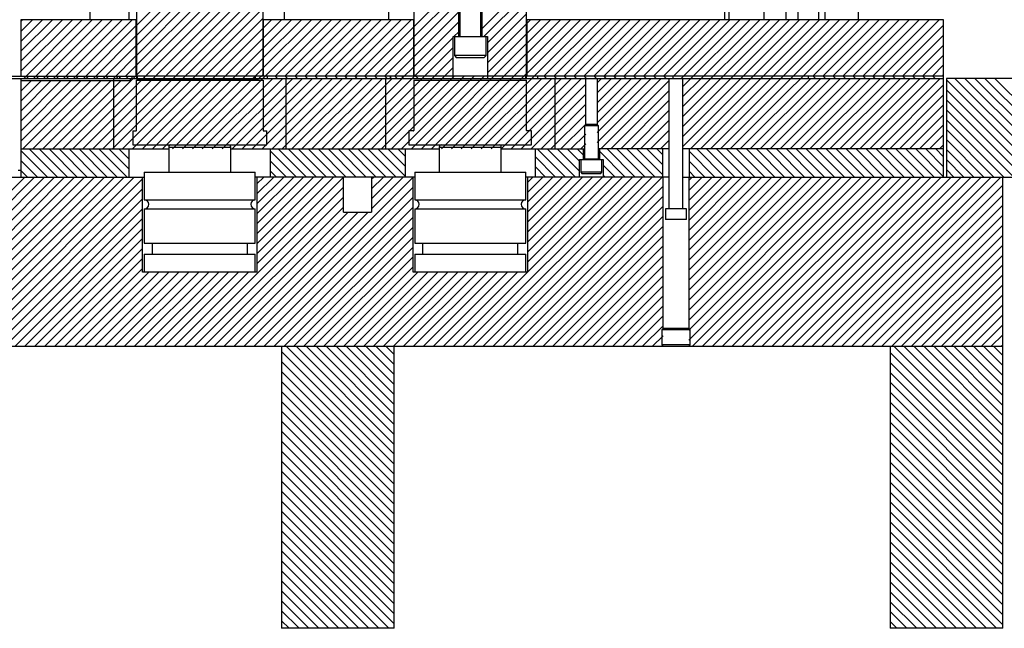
# Model space of a CAD drawing. Header units: inches. Extents: x 1772 to 2706, y -534 to -52.
# Tile 123 of 256: x 1902 to 1919, y -474 to -463. Entities that reach past the tile are written whole.
import ezdxf

# ---------------------------------------------------------------- set-up
doc = ezdxf.new("R2010")
doc.units = ezdxf.units.IN
doc.header["$LTSCALE"] = 0.5
doc.header["$MEASUREMENT"] = 0
doc.layers.add('SID-M-F', color=202, linetype='Continuous')
doc.layers.add('SID-M-S', color=105, linetype='Continuous')

msp = doc.modelspace()

# ---------------------------------------------------------------- linework, layer by layer
at = {"layer": 'SID-M-F', "linetype": 'Continuous'}
for p, q in [((1902.62555, -465.66473), (1906.39555, -461.89473)), ((1902.80232, -465.66473), (1906.57232, -461.89473)), ((1903.75341, -463.47621), (1905.33489, -461.89473)), ((1903.75341, -463.65298), (1905.51166, -461.89473)), ((1903.75341, -463.82976), (1905.68844, -461.89473)), ((1903.75341, -464.00654), (1905.86522, -461.89473)), ((1903.75341, -464.18331), (1906.04199, -461.89473)), ((1903.75341, -464.36009), (1906.21877, -461.89473)), ((1909.88141, -463.53539), (1911.52207, -461.89473)), ((1902.9791, -465.66473), (1906.62841, -462.01542)), ((1903.15588, -465.66473), (1906.62841, -462.1922)), ((1908.67841, -463.50096), (1909.47541, -462.70396)), ((1903.33265, -465.66473), (1906.00341, -462.99397)), ((1908.67841, -463.67773), (1909.47541, -462.88073)), ((1909.91885, -463.67473), (1910.64885, -462.94473)), ((1903.50943, -465.66473), (1906.00341, -463.17075)), ((1908.67841, -463.85451), (1909.47541, -463.05751)), ((1909.98291, -463.78745), (1910.67841, -463.09195)), ((1903.68621, -465.66473), (1906.00341, -463.34753)), ((1908.67841, -464.03129), (1909.47541, -463.23429)), ((1909.98291, -463.96422), (1910.67841, -463.26872)), ((1901.70341, -463.40489), (1901.73357, -463.37473)), ((1901.70341, -463.58166), (1901.91034, -463.37473)), ((1901.70341, -463.75844), (1902.08712, -463.37473)), ((1901.70341, -463.93522), (1902.2639, -463.37473)), ((1901.70341, -464.11199), (1902.44067, -463.37473)), ((1901.70341, -464.28877), (1902.61745, -463.37473)), ((1901.75423, -464.41473), (1902.79423, -463.37473)), ((1901.931, -464.41473), (1902.971, -463.37473)), ((1902.10778, -464.41473), (1903.14778, -463.37473)), ((1902.28456, -464.41473), (1903.32456, -463.37473)), ((1902.46133, -464.41473), (1903.50133, -463.37473)), ((1902.63811, -464.41473), (1903.67811, -463.37473)), ((1902.81489, -464.41473), (1903.75201, -463.47761)), ((1903.86298, -465.66473), (1906.00341, -463.5243)), ((1904.74687, -465.66473), (1907.03687, -463.37473)), ((1906.00481, -463.5229), (1906.15298, -463.37473)), ((1906.00481, -463.69968), (1906.32976, -463.37473)), ((1906.00481, -463.87646), (1906.50654, -463.37473)), ((1906.00481, -464.05323), (1906.68331, -463.37473)), ((1906.00481, -464.23001), (1906.86009, -463.37473)), ((1906.21364, -464.37473), (1907.21364, -463.37473)), ((1906.39042, -464.37473), (1907.39042, -463.37473)), ((1906.5672, -464.37473), (1907.5672, -463.37473)), ((1906.74397, -464.37473), (1907.74397, -463.37473)), ((1906.92075, -464.37473), (1907.92075, -463.37473)), ((1907.09753, -464.37473), (1908.09753, -463.37473)), ((1907.2743, -464.37473), (1908.2743, -463.37473)), ((1907.45108, -464.37473), (1908.45108, -463.37473)), ((1907.62786, -464.37473), (1908.62786, -463.37473)), ((1907.80463, -464.37473), (1908.67701, -463.50236)), ((1908.67841, -464.20806), (1909.47541, -463.41106)), ((1909.51984, -465.66473), (1911.80984, -463.37473)), ((1909.98291, -464.141), (1910.67841, -463.4455)), ((1910.67981, -463.4441), (1910.74918, -463.37473)), ((1910.67981, -463.62088), (1910.92595, -463.37473)), ((1910.67981, -463.79765), (1911.10273, -463.37473)), ((1910.67981, -463.97443), (1911.27951, -463.37473)), ((1910.67981, -464.15121), (1911.45628, -463.37473)), ((1910.67981, -464.32798), (1911.63306, -463.37473)), ((1910.98661, -464.37473), (1911.98661, -463.37473)), ((1911.16339, -464.37473), (1912.16339, -463.37473)), ((1911.34017, -464.37473), (1912.34017, -463.37473)), ((1911.51695, -464.37473), (1912.51695, -463.37473)), ((1911.69372, -464.37473), (1912.69372, -463.37473)), ((1911.8705, -464.37473), (1912.8705, -463.37473)), ((1912.04728, -464.37473), (1913.04728, -463.37473)), ((1912.22405, -464.37473), (1913.22405, -463.37473)), ((1912.40083, -464.37473), (1913.40083, -463.37473)), ((1912.57761, -464.37473), (1913.57761, -463.37473)), ((1912.75438, -464.37473), (1913.75438, -463.37473)), ((1912.93116, -464.37473), (1913.93116, -463.37473)), ((1913.10794, -464.37473), (1914.10794, -463.37473)), ((1913.27841, -464.38103), (1914.28471, -463.37473)), ((1913.42149, -464.41473), (1914.46149, -463.37473)), ((1913.45341, -464.55959), (1914.63827, -463.37473)), ((1913.45341, -464.91314), (1914.99182, -463.37473)), ((1913.45341, -465.08992), (1915.1686, -463.37473)), ((1913.45341, -465.26669), (1915.34537, -463.37473)), ((1913.45341, -465.44347), (1915.52215, -463.37473)), ((1913.45341, -465.62025), (1915.69893, -463.37473)), ((1913.5857, -465.66473), (1915.8757, -463.37473)), ((1913.76248, -465.66473), (1916.05248, -463.37473)), ((1913.77504, -464.41473), (1914.81504, -463.37473)), ((1913.93926, -465.66473), (1916.22926, -463.37473)), ((1914.11603, -465.66473), (1916.40603, -463.37473)), ((1914.29281, -465.66473), (1916.58281, -463.37473)), ((1915.75959, -464.37473), (1916.75959, -463.37473)), ((1915.93636, -464.37473), (1916.93636, -463.37473)), ((1916.11314, -464.37473), (1917.11314, -463.37473)), ((1916.28992, -464.37473), (1917.28992, -463.37473)), ((1916.46669, -464.37473), (1917.46669, -463.37473)), ((1916.64347, -464.37473), (1917.64347, -463.37473)), ((1916.82025, -464.37473), (1917.82025, -463.37473)), ((1916.99702, -464.37473), (1917.99702, -463.37473)), ((1917.1738, -464.37473), (1918.07841, -463.47012)), ((1902.99166, -464.41473), (1903.75201, -463.65438)), ((1904.03976, -465.66473), (1906.00341, -463.70108)), ((1907.98141, -464.37473), (1908.67701, -463.67913)), ((1908.69846, -464.36478), (1909.37391, -463.68934)), ((1909.38852, -463.67473), (1909.47541, -463.58784)), ((1909.98291, -464.31778), (1910.67841, -463.62228)), ((1917.35058, -464.37473), (1918.07841, -463.6469)), ((1903.20844, -464.37473), (1903.75201, -463.83116)), ((1907.57529, -465.66473), (1909.37391, -463.86612)), ((1908.15819, -464.37473), (1908.67701, -463.85591)), ((1908.81273, -465.66473), (1910.67841, -463.79905)), ((1917.52735, -464.37473), (1918.07841, -463.82367)), ((1903.34522, -464.41473), (1903.75201, -464.00794)), ((1904.21654, -465.66473), (1906.00341, -463.87786)), ((1907.75207, -465.66473), (1909.37391, -464.04289)), ((1908.33496, -464.37473), (1908.67701, -464.03269)), ((1908.98951, -465.66473), (1910.67841, -463.97583)), ((1917.70413, -464.37473), (1918.07841, -464.00045)), ((1903.56199, -464.37473), (1903.75201, -464.18471)), ((1904.39331, -465.66473), (1906.00341, -464.05463)), ((1907.92885, -465.66473), (1909.37391, -464.21967)), ((1908.47841, -464.40806), (1908.67701, -464.20946)), ((1909.16628, -465.66473), (1910.67841, -464.15261)), ((1917.88091, -464.37473), (1918.07841, -464.17723)), ((1901.83974, -464.41473), (1901.79974, -464.37473)), ((1902.01652, -464.41473), (1901.97652, -464.37473)), ((1902.1933, -464.41473), (1902.1533, -464.37473)), ((1902.37007, -464.41473), (1902.33007, -464.37473)), ((1902.44877, -465.66473), (1903.75201, -464.36149)), ((1902.54685, -464.41473), (1902.50685, -464.37473)), ((1902.72363, -464.41473), (1902.68363, -464.37473)), ((1902.9004, -464.41473), (1902.8604, -464.37473)), ((1903.07718, -464.41473), (1903.03718, -464.37473)), ((1903.16844, -464.41473), (1903.20844, -464.37473)), ((1903.25396, -464.41473), (1903.21396, -464.37473)), ((1903.43073, -464.41473), (1903.39073, -464.37473)), ((1903.60751, -464.41473), (1903.56751, -464.37473)), ((1904.57009, -465.66473), (1906.00341, -464.23141)), ((1906.25916, -464.41473), (1906.21916, -464.37473)), ((1906.43594, -464.41473), (1906.39594, -464.37473)), ((1906.61271, -464.41473), (1906.57271, -464.37473)), ((1906.78949, -464.41473), (1906.74949, -464.37473)), ((1906.96627, -464.41473), (1906.92627, -464.37473)), ((1907.14304, -464.41473), (1907.10304, -464.37473)), ((1907.31982, -464.41473), (1907.27982, -464.37473)), ((1907.39852, -465.66473), (1908.68852, -464.37473)), ((1907.4966, -464.41473), (1907.4566, -464.37473)), ((1907.67337, -464.41473), (1907.63337, -464.37473)), ((1907.85015, -464.41473), (1907.81015, -464.37473)), ((1908.02693, -464.41473), (1907.98693, -464.37473)), ((1908.10562, -465.66473), (1909.39562, -464.37473)), ((1908.2037, -464.41473), (1908.1637, -464.37473)), ((1908.2824, -465.66473), (1909.5724, -464.37473)), ((1908.38048, -464.41473), (1908.34048, -464.37473)), ((1908.45918, -465.66473), (1909.74918, -464.37473)), ((1908.63595, -465.66473), (1909.92595, -464.37473)), ((1909.34306, -465.66473), (1910.67841, -464.32938)), ((1911.03213, -464.41473), (1910.99213, -464.37473)), ((1911.20891, -464.41473), (1911.16891, -464.37473)), ((1911.38568, -464.41473), (1911.34568, -464.37473)), ((1911.56246, -464.41473), (1911.52246, -464.37473)), ((1911.73924, -464.41473), (1911.69924, -464.37473)), ((1911.91602, -464.41473), (1911.87602, -464.37473)), ((1912.09279, -464.41473), (1912.05279, -464.37473)), ((1912.26957, -464.41473), (1912.22957, -464.37473)), ((1912.44635, -464.41473), (1912.40635, -464.37473)), ((1912.62312, -464.41473), (1912.58312, -464.37473)), ((1912.7999, -464.41473), (1912.7599, -464.37473)), ((1912.97668, -464.41473), (1912.93668, -464.37473)), ((1913.15345, -464.41473), (1913.11345, -464.37473)), ((1915.8051, -464.41473), (1915.7651, -464.37473)), ((1915.98188, -464.41473), (1915.94188, -464.37473)), ((1916.15866, -464.41473), (1916.11866, -464.37473)), ((1916.33543, -464.41473), (1916.29543, -464.37473)), ((1916.51221, -464.41473), (1916.47221, -464.37473)), ((1916.68899, -464.41473), (1916.64899, -464.37473)), ((1916.86576, -464.41473), (1916.82576, -464.37473)), ((1917.04254, -464.41473), (1917.00254, -464.37473)), ((1917.21932, -464.41473), (1917.17932, -464.37473)), ((1917.39609, -464.41473), (1917.35609, -464.37473)), ((1917.57287, -464.41473), (1917.53287, -464.37473)), ((1917.74965, -464.41473), (1917.70965, -464.37473)), ((1917.92642, -464.41473), (1917.88642, -464.37473)), ((1918.05768, -464.37473), (1918.07841, -464.354)), ((1918.07841, -464.38993), (1918.0632, -464.37473)), ((1901.70341, -464.46555), (1901.71423, -464.45473)), ((1901.70341, -464.64232), (1901.891, -464.45473)), ((1901.70341, -464.8191), (1902.06778, -464.45473)), ((1901.70341, -464.99588), (1902.24456, -464.45473)), ((1901.70341, -465.17265), (1902.42133, -464.45473)), ((1901.70341, -465.34943), (1902.59811, -464.45473)), ((1901.70341, -465.52621), (1902.77489, -464.45473)), ((1901.74166, -465.66473), (1902.95166, -464.45473)), ((1901.91844, -465.66473), (1903.12844, -464.45473)), ((1902.09522, -465.66473), (1903.30522, -464.45473)), ((1902.27199, -465.66473), (1903.48199, -464.45473)), ((1904.92364, -465.66473), (1906.17364, -464.41473)), ((1905.10042, -465.66473), (1906.35042, -464.41473)), ((1905.2772, -465.66473), (1906.5272, -464.41473)), ((1905.45397, -465.66473), (1906.70397, -464.41473)), ((1905.63075, -465.66473), (1906.88075, -464.41473)), ((1905.80753, -465.66473), (1907.05753, -464.41473)), ((1905.9843, -465.66473), (1907.2343, -464.41473)), ((1906.08238, -464.41473), (1906.07841, -464.41075)), ((1906.16108, -465.66473), (1907.41108, -464.41473)), ((1906.33786, -465.66473), (1907.58786, -464.41473)), ((1906.51463, -465.66473), (1907.76463, -464.41473)), ((1906.69141, -465.66473), (1907.94141, -464.41473)), ((1906.86819, -465.66473), (1908.11819, -464.41473)), ((1907.04496, -465.66473), (1908.29496, -464.41473)), ((1907.22174, -465.66473), (1908.47174, -464.41473)), ((1909.69661, -465.66473), (1910.94661, -464.41473)), ((1909.87339, -465.66473), (1911.12339, -464.41473)), ((1910.05017, -465.66473), (1911.30017, -464.41473)), ((1910.22695, -465.66473), (1911.47695, -464.41473)), ((1910.40372, -465.66473), (1911.65372, -464.41473)), ((1910.5805, -465.66473), (1911.72791, -464.51732)), ((1911.92891, -464.4931), (1912.00728, -464.41473)), ((1911.92891, -464.66987), (1912.18405, -464.41473)), ((1911.92891, -464.84665), (1912.36083, -464.41473)), ((1911.92891, -465.02343), (1912.53761, -464.41473)), ((1911.92891, -465.2002), (1912.71438, -464.41473)), ((1911.92891, -465.37698), (1912.89116, -464.41473)), ((1911.92891, -465.55376), (1913.06794, -464.41473)), ((1911.99471, -465.66473), (1913.20341, -464.45603)), ((1913.45341, -464.73636), (1913.77504, -464.41473)), ((1914.46959, -465.66473), (1915.71959, -464.41473)), ((1914.64636, -465.66473), (1915.89636, -464.41473)), ((1914.82314, -465.66473), (1916.07314, -464.41473)), ((1914.99992, -465.66473), (1916.24992, -464.41473)), ((1915.17669, -465.66473), (1916.42669, -464.41473)), ((1915.35347, -465.66473), (1916.60347, -464.41473)), ((1915.53025, -465.66473), (1916.78025, -464.41473)), ((1915.70702, -465.66473), (1916.95702, -464.41473)), ((1915.8838, -465.66473), (1917.1338, -464.41473)), ((1916.06058, -465.66473), (1917.31058, -464.41473)), ((1916.23735, -465.66473), (1917.48735, -464.41473)), ((1916.41413, -465.66473), (1917.66413, -464.41473)), ((1916.59091, -465.66473), (1917.84091, -464.41473)), ((1916.76768, -465.66473), (1918.01768, -464.41473)), ((1916.94446, -465.66473), (1918.07841, -464.53078)), ((1919.8532, -466.16473), (1918.12841, -464.43993)), ((1920.02998, -466.16473), (1918.27998, -464.41473)), ((1920.20675, -466.16473), (1918.45675, -464.41473)), ((1920.38353, -466.16473), (1918.63353, -464.41473)), ((1920.56031, -466.16473), (1918.81031, -464.41473)), ((1920.73708, -466.16473), (1918.98708, -464.41473)), ((1910.75728, -465.66473), (1911.72791, -464.6941)), ((1912.17149, -465.66473), (1913.20341, -464.63281)), ((1917.12124, -465.66473), (1918.07841, -464.70756)), ((1919.67642, -466.16473), (1918.12841, -464.61671)), ((1910.93405, -465.66473), (1911.72791, -464.87087)), ((1912.34827, -465.66473), (1913.20341, -464.80959)), ((1917.29801, -465.66473), (1918.07841, -464.88433)), ((1919.49965, -466.16473), (1918.12841, -464.79349)), ((1911.11083, -465.66473), (1911.72791, -465.04765)), ((1912.52504, -465.66473), (1913.20341, -464.98636)), ((1917.47479, -465.66473), (1918.07841, -465.06111)), ((1919.32287, -466.16473), (1918.12841, -464.97026)), ((1911.28761, -465.66473), (1911.72791, -465.22443)), ((1912.70182, -465.66473), (1913.20341, -465.16314)), ((1917.65157, -465.66473), (1918.07841, -465.23789)), ((1919.14609, -466.16473), (1918.12841, -465.14704)), ((1911.46438, -465.66473), (1911.72791, -465.4012)), ((1912.8786, -465.66473), (1913.20341, -465.33992)), ((1917.82834, -465.66473), (1918.07841, -465.41466)), ((1918.96932, -466.16473), (1918.12841, -465.32382)), ((1911.64116, -465.66473), (1911.72791, -465.57798)), ((1913.05537, -465.66473), (1913.20341, -465.51669)), ((1918.00512, -465.66473), (1918.07841, -465.59144)), ((1918.79254, -466.16473), (1918.12841, -465.50059)), ((1902.17553, -466.16473), (1901.70341, -465.6926)), ((1902.35231, -466.16473), (1901.85231, -465.66473)), ((1902.52908, -466.16473), (1902.02908, -465.66473)), ((1902.70586, -466.16473), (1902.20586, -465.66473)), ((1902.88264, -466.16473), (1902.38264, -465.66473)), ((1903.05941, -466.16473), (1902.55941, -465.66473)), ((1903.23619, -466.16473), (1902.73619, -465.66473)), ((1903.41297, -466.16473), (1902.91297, -465.66473)), ((1903.58974, -466.16473), (1903.08974, -465.66473)), ((1903.62841, -466.02661), (1903.26652, -465.66473)), ((1903.62841, -465.84984), (1903.4433, -465.66473)), ((1903.62841, -465.67306), (1903.62007, -465.66473)), ((1906.59495, -466.16473), (1906.12841, -465.69819)), ((1906.77172, -466.16473), (1906.27172, -465.66473)), ((1906.9485, -466.16473), (1906.4485, -465.66473)), ((1907.12528, -466.16473), (1906.62528, -465.66473)), ((1907.30205, -466.16473), (1906.80205, -465.66473)), ((1907.47883, -466.16473), (1906.97883, -465.66473)), ((1907.65561, -466.16473), (1907.15561, -465.66473)), ((1907.83238, -466.16473), (1907.33238, -465.66473)), ((1908.00916, -466.16473), (1907.50916, -465.66473)), ((1908.18594, -466.16473), (1907.68594, -465.66473)), ((1908.36271, -466.16473), (1907.86271, -465.66473)), ((1908.52841, -466.15364), (1908.03949, -465.66473)), ((1908.52841, -465.97687), (1908.21627, -465.66473)), ((1908.52841, -465.80009), (1908.39304, -465.66473)), ((1911.36792, -466.16473), (1910.86792, -465.66473)), ((1911.54469, -466.16473), (1911.04469, -465.66473)), ((1911.61741, -466.06066), (1911.22147, -465.66473)), ((1911.61741, -465.88389), (1911.39825, -465.66473)), ((1911.68791, -465.77761), (1911.57502, -465.66473)), ((1912.42858, -466.16473), (1911.96891, -465.70506)), ((1912.60535, -466.16473), (1912.10535, -465.66473)), ((1912.78213, -466.16473), (1912.28213, -465.66473)), ((1912.95891, -466.16473), (1912.45891, -465.66473)), ((1913.09403, -466.12307), (1912.63568, -465.66473)), ((1913.09403, -465.9463), (1912.81246, -465.66473)), ((1913.09403, -465.76952), (1912.98924, -465.66473)), ((1914.01957, -466.16473), (1913.56278, -465.70794)), ((1914.19635, -466.16473), (1913.69635, -465.66473)), ((1914.37312, -466.16473), (1913.87312, -465.66473)), ((1914.5499, -466.16473), (1914.0499, -465.66473)), ((1914.72668, -466.16473), (1914.22668, -465.66473)), ((1914.90345, -466.16473), (1914.40345, -465.66473)), ((1915.08023, -466.16473), (1914.58023, -465.66473)), ((1915.25701, -466.16473), (1914.75701, -465.66473)), ((1915.43378, -466.16473), (1914.93378, -465.66473)), ((1915.61056, -466.16473), (1915.11056, -465.66473)), ((1915.78734, -466.16473), (1915.28734, -465.66473)), ((1915.96411, -466.16473), (1915.46411, -465.66473)), ((1916.14089, -466.16473), (1915.64089, -465.66473)), ((1916.31767, -466.16473), (1915.81767, -465.66473)), ((1916.49444, -466.16473), (1915.99444, -465.66473)), ((1916.67122, -466.16473), (1916.17122, -465.66473)), ((1916.848, -466.16473), (1916.348, -465.66473)), ((1917.02477, -466.16473), (1916.52477, -465.66473)), ((1917.20155, -466.16473), (1916.70155, -465.66473)), ((1917.37833, -466.16473), (1916.87833, -465.66473)), ((1917.5551, -466.16473), (1917.0551, -465.66473)), ((1917.73188, -466.16473), (1917.23188, -465.66473)), ((1917.90866, -466.16473), (1917.40866, -465.66473)), ((1918.07841, -466.1577), (1917.58543, -465.66473)), ((1918.07841, -465.98093), (1917.76221, -465.66473)), ((1918.07841, -465.80415), (1917.93899, -465.66473)), ((1918.61576, -466.16473), (1918.12841, -465.67737)), ((1901.99875, -466.16473), (1901.70341, -465.86938)), ((1906.41817, -466.16473), (1906.12841, -465.87496)), ((1911.19114, -466.16473), (1910.82841, -465.80199)), ((1912.2518, -466.16473), (1912.03941, -465.95233)), ((1913.84279, -466.16473), (1913.56278, -465.88472)), ((1918.43899, -466.16473), (1918.12841, -465.85415)), ((1901.82198, -466.16473), (1901.70341, -466.04616)), ((1906.24139, -466.16473), (1906.12841, -466.05174)), ((1911.01436, -466.16473), (1910.82841, -465.97877)), ((1912.07502, -466.16473), (1912.03941, -466.12911)), ((1913.66602, -466.16473), (1913.56278, -466.06149)), ((1918.26221, -466.16473), (1918.12841, -466.03093)), ((1900.78936, -467.14736), (1901.77199, -466.16473)), ((1900.78936, -467.32414), (1901.94877, -466.16473)), ((1900.78936, -467.50092), (1902.12555, -466.16473)), ((1900.78936, -467.67769), (1902.30232, -466.16473)), ((1900.78936, -467.85447), (1902.4791, -466.16473)), ((1900.78936, -468.03125), (1902.65588, -466.16473)), ((1900.78936, -468.20802), (1902.83265, -466.16473)), ((1900.78936, -468.3848), (1903.00943, -466.16473)), ((1900.78936, -468.56158), (1903.18621, -466.16473)), ((1900.78936, -468.73835), (1903.36298, -466.16473)), ((1900.78936, -468.91513), (1903.53976, -466.16473)), ((1900.78936, -469.09191), (1903.71654, -466.16473)), ((1900.89331, -469.16473), (1903.86341, -466.19463)), ((1905.66628, -469.16473), (1908.66341, -466.16761)), ((1905.89341, -466.28596), (1906.01463, -466.16473)), ((1905.89341, -466.46273), (1906.19141, -466.16473)), ((1905.89341, -466.63951), (1906.36819, -466.16473)), ((1905.89341, -466.81629), (1906.54496, -466.16473)), ((1905.89341, -466.99306), (1906.72174, -466.16473)), ((1905.89341, -467.16984), (1906.89852, -466.16473)), ((1905.89341, -467.34662), (1907.07529, -466.16473)), ((1905.89341, -467.52339), (1907.25207, -466.16473)), ((1905.89341, -467.70017), (1907.42841, -466.16517)), ((1907.92841, -466.1955), (1907.95918, -466.16473)), ((1907.92841, -466.37228), (1908.13595, -466.16473)), ((1907.92841, -466.54905), (1908.31273, -466.16473)), ((1907.92841, -466.72583), (1908.48951, -466.16473)), ((1909.3786, -469.16473), (1912.3786, -466.16473)), ((1909.55537, -469.16473), (1912.55537, -466.16473)), ((1909.73215, -469.16473), (1912.73215, -466.16473)), ((1909.90893, -469.16473), (1912.90893, -466.16473)), ((1910.0857, -469.16473), (1913.0857, -466.16473)), ((1910.69341, -466.25893), (1910.78761, -466.16473)), ((1910.69341, -466.4357), (1910.96438, -466.16473)), ((1910.69341, -466.61248), (1911.14116, -466.16473)), ((1910.69341, -466.78926), (1911.31794, -466.16473)), ((1910.69341, -466.96603), (1911.49471, -466.16473)), ((1910.69341, -467.14281), (1911.67149, -466.16473)), ((1910.69341, -467.31959), (1911.84827, -466.16473)), ((1910.69341, -467.49636), (1912.02504, -466.16473)), ((1910.69341, -467.67314), (1912.20182, -466.16473)), ((1910.83759, -466.16473), (1910.82841, -466.15555)), ((1913.55496, -466.2258), (1913.61603, -466.16473)), ((1913.55496, -466.40258), (1913.79281, -466.16473)), ((1913.55496, -466.57936), (1913.96959, -466.16473)), ((1913.55496, -466.75613), (1914.14636, -466.16473)), ((1913.55496, -466.93291), (1914.32314, -466.16473)), ((1913.55496, -467.10969), (1914.49992, -466.16473)), ((1913.55496, -467.28646), (1914.67669, -466.16473)), ((1913.55496, -467.46324), (1914.85347, -466.16473)), ((1913.55496, -467.64002), (1915.03025, -466.16473)), ((1913.55496, -467.81679), (1915.20702, -466.16473)), ((1913.55496, -467.99357), (1915.3838, -466.16473)), ((1913.55496, -468.17035), (1915.56058, -466.16473)), ((1913.55496, -468.34712), (1915.73735, -466.16473)), ((1913.55496, -468.5239), (1915.91413, -466.16473)), ((1913.55496, -468.70068), (1916.09091, -466.16473)), ((1913.55496, -468.87745), (1916.26768, -466.16473)), ((1913.55496, -469.05423), (1916.44446, -466.16473)), ((1913.62124, -469.16473), (1916.62124, -466.16473)), ((1913.79801, -469.16473), (1916.79801, -466.16473)), ((1913.97479, -469.16473), (1916.97479, -466.16473)), ((1914.15157, -469.16473), (1917.15157, -466.16473)), ((1914.32834, -469.16473), (1917.32834, -466.16473)), ((1914.50512, -469.16473), (1917.50512, -466.16473)), ((1914.6819, -469.16473), (1917.6819, -466.16473)), ((1914.85867, -469.16473), (1917.85867, -466.16473)), ((1915.03545, -469.16473), (1918.03545, -466.16473)), ((1915.21223, -469.16473), (1918.21223, -466.16473)), ((1915.389, -469.16473), (1918.389, -466.16473)), ((1915.56578, -469.16473), (1918.56578, -466.16473)), ((1915.74256, -469.16473), (1918.74256, -466.16473)), ((1915.91933, -469.16473), (1918.91933, -466.16473)), ((1916.09611, -469.16473), (1919.09611, -466.16473)), ((1916.27289, -469.16473), (1919.12841, -466.30921)), ((1901.07009, -469.16473), (1903.86341, -466.37141)), ((1904.60562, -469.16473), (1907.42841, -466.34195)), ((1905.84306, -469.16473), (1908.66341, -466.34438)), ((1910.26248, -469.16473), (1913.10186, -466.32535)), ((1916.44966, -469.16473), (1919.12841, -466.48598)), ((1901.24687, -469.16473), (1903.86341, -466.54819)), ((1904.7824, -469.16473), (1907.42841, -466.51872)), ((1906.01984, -469.16473), (1908.66341, -466.52116)), ((1910.43926, -469.16473), (1913.10186, -466.50213)), ((1916.62644, -469.16473), (1919.12841, -466.66276)), ((1901.42364, -469.16473), (1903.86341, -466.72496)), ((1904.95918, -469.16473), (1907.42841, -466.6955)), ((1905.13595, -469.16473), (1907.51095, -466.78973)), ((1905.31273, -469.16473), (1907.68773, -466.78973)), ((1905.48951, -469.16473), (1907.86451, -466.78973)), ((1906.19661, -469.16473), (1908.66341, -466.69794)), ((1910.61603, -469.16473), (1913.10186, -466.6789)), ((1916.80322, -469.16473), (1919.12841, -466.83954)), ((1901.60042, -469.16473), (1903.86341, -466.90174)), ((1906.37339, -469.16473), (1908.66341, -466.87471)), ((1910.79281, -469.16473), (1913.10186, -466.85568)), ((1916.97999, -469.16473), (1919.12841, -467.01631)), ((1901.7772, -469.16473), (1903.86341, -467.07852)), ((1906.55017, -469.16473), (1908.66341, -467.05149)), ((1910.96959, -469.16473), (1913.10186, -467.03246)), ((1917.15677, -469.16473), (1919.12841, -467.19309)), ((1901.95397, -469.16473), (1903.86341, -467.25529)), ((1906.72695, -469.16473), (1908.66341, -467.22827)), ((1911.14636, -469.16473), (1913.10186, -467.20923)), ((1917.33355, -469.16473), (1919.12841, -467.36987)), ((1902.13075, -469.16473), (1903.86341, -467.43207)), ((1906.90372, -469.16473), (1908.66341, -467.40504)), ((1911.32314, -469.16473), (1913.10186, -467.38601)), ((1902.30753, -469.16473), (1903.86341, -467.60885)), ((1907.0805, -469.16473), (1908.66341, -467.58182)), ((1911.49992, -469.16473), (1913.10186, -467.56279)), ((1917.51032, -469.16473), (1919.12841, -467.54664)), ((1902.4843, -469.16473), (1903.86341, -467.78563)), ((1902.66108, -469.16473), (1903.97708, -467.84873)), ((1902.83786, -469.16473), (1904.15386, -467.84873)), ((1903.01463, -469.16473), (1904.33063, -467.84873)), ((1903.19141, -469.16473), (1904.50741, -467.84873)), ((1903.36819, -469.16473), (1904.68419, -467.84873)), ((1903.54496, -469.16473), (1904.86096, -467.84873)), ((1903.72174, -469.16473), (1905.03774, -467.84873)), ((1903.89852, -469.16473), (1905.21452, -467.84873)), ((1904.07529, -469.16473), (1905.39129, -467.84873)), ((1904.25207, -469.16473), (1905.56807, -467.84873)), ((1904.42885, -469.16473), (1905.74485, -467.84873)), ((1907.25728, -469.16473), (1908.66341, -467.7586)), ((1907.43405, -469.16473), (1908.75005, -467.84873)), ((1907.61083, -469.16473), (1908.92683, -467.84873)), ((1907.78761, -469.16473), (1909.10361, -467.84873)), ((1907.96438, -469.16473), (1909.28038, -467.84873)), ((1908.14116, -469.16473), (1909.45716, -467.84873)), ((1908.31794, -469.16473), (1909.63394, -467.84873)), ((1908.49471, -469.16473), (1909.81071, -467.84873)), ((1908.67149, -469.16473), (1909.98749, -467.84873)), ((1908.84827, -469.16473), (1910.16427, -467.84873)), ((1909.02504, -469.16473), (1910.34104, -467.84873)), ((1909.20182, -469.16473), (1910.51782, -467.84873)), ((1911.67669, -469.16473), (1913.10186, -467.73956)), ((1917.6871, -469.16473), (1919.12841, -467.72342)), ((1911.85347, -469.16473), (1913.10186, -467.91634)), ((1917.86388, -469.16473), (1919.12841, -467.9002)), ((1912.03025, -469.16473), (1913.10186, -468.09312)), ((1918.04065, -469.16473), (1919.12841, -468.07697)), ((1912.20702, -469.16473), (1913.10186, -468.26989)), ((1918.21743, -469.16473), (1919.12841, -468.25375)), ((1912.3838, -469.16473), (1913.10186, -468.44667)), ((1918.39421, -469.16473), (1919.12841, -468.43053)), ((1912.56058, -469.16473), (1913.10186, -468.62345)), ((1918.57098, -469.16473), (1919.12841, -468.6073)), ((1912.73735, -469.16473), (1913.10186, -468.80022)), ((1918.74776, -469.16473), (1919.12841, -468.78408)), ((1912.91413, -469.16473), (1913.10186, -468.977)), ((1918.92454, -469.16473), (1919.12841, -468.96086)), ((1908.32841, -471.25694), (1906.32841, -469.25694)), ((1908.32841, -471.08017), (1906.41297, -469.16473)), ((1908.32841, -470.90339), (1906.58974, -469.16473)), ((1908.32841, -470.72661), (1906.76652, -469.16473)), ((1908.32841, -470.54984), (1906.9433, -469.16473)), ((1908.32841, -470.37306), (1907.12007, -469.16473)), ((1908.32841, -470.19628), (1907.29685, -469.16473)), ((1908.32841, -470.01951), (1907.47363, -469.16473)), ((1908.32841, -469.84273), (1907.6504, -469.16473)), ((1908.32841, -469.66595), (1907.82718, -469.16473)), ((1908.32841, -469.48918), (1908.00396, -469.16473)), ((1908.32841, -469.3124), (1908.18073, -469.16473)), ((1913.09091, -469.16473), (1913.10186, -469.15378)), ((1919.12841, -471.27357), (1917.12841, -469.27357)), ((1919.12841, -471.09679), (1917.19635, -469.16473)), ((1919.12841, -470.92001), (1917.37312, -469.16473)), ((1919.12841, -470.74324), (1917.5499, -469.16473)), ((1919.12841, -470.56646), (1917.72668, -469.16473)), ((1919.12841, -470.38968), (1917.90345, -469.16473)), ((1919.12841, -470.21291), (1918.08023, -469.16473)), ((1919.12841, -470.03613), (1918.25701, -469.16473)), ((1919.12841, -469.85935), (1918.43378, -469.16473)), ((1919.12841, -469.68258), (1918.61056, -469.16473)), ((1919.12841, -469.5058), (1918.78734, -469.16473)), ((1919.12841, -469.32902), (1918.96411, -469.16473)), ((1919.10131, -469.16473), (1919.12841, -469.13763)), ((1908.32841, -471.43372), (1906.32841, -469.43372)), ((1919.12841, -471.45034), (1917.12841, -469.45034)), ((1908.32841, -471.6105), (1906.32841, -469.6105)), ((1919.12841, -471.62712), (1917.12841, -469.62712)), ((1908.32841, -471.78727), (1906.32841, -469.78727)), ((1919.12841, -471.8039), (1917.12841, -469.8039)), ((1908.32841, -471.96405), (1906.32841, -469.96405)), ((1919.12841, -471.98067), (1917.12841, -469.98067)), ((1908.32841, -472.14083), (1906.32841, -470.14083)), ((1919.12841, -472.15745), (1917.12841, -470.15745)), ((1908.32841, -472.3176), (1906.32841, -470.3176)), ((1919.12841, -472.33423), (1917.12841, -470.33423)), ((1908.32841, -472.49438), (1906.32841, -470.49438)), ((1919.12841, -472.511), (1917.12841, -470.511)), ((1908.32841, -472.67116), (1906.32841, -470.67116)), ((1919.12841, -472.68778), (1917.12841, -470.68778)), ((1908.32841, -472.84793), (1906.32841, -470.84793)), ((1919.12841, -472.86456), (1917.12841, -470.86456)), ((1908.32841, -473.02471), (1906.32841, -471.02471)), ((1908.32841, -473.20149), (1906.32841, -471.20149)), ((1919.12841, -473.04133), (1917.12841, -471.04133)), ((1908.32841, -473.37826), (1906.32841, -471.37826)), ((1919.12841, -473.21811), (1917.12841, -471.21811)), ((1908.32841, -473.55504), (1906.32841, -471.55504)), ((1919.12841, -473.39489), (1917.12841, -471.39489)), ((1908.32841, -473.73182), (1906.32841, -471.73182)), ((1919.12841, -473.57166), (1917.12841, -471.57166)), ((1908.32841, -473.90859), (1906.32841, -471.90859)), ((1919.12841, -473.74844), (1917.12841, -471.74844)), ((1908.32841, -474.08537), (1906.32841, -472.08537)), ((1919.12841, -473.92522), (1917.12841, -471.92522)), ((1908.23099, -474.16473), (1906.32841, -472.26215)), ((1919.12841, -474.10199), (1917.12841, -472.10199)), ((1919.01436, -474.16473), (1917.12841, -472.27877)), ((1908.05421, -474.16473), (1906.32841, -472.43892)), ((1918.83759, -474.16473), (1917.12841, -472.45555)), ((1907.87743, -474.16473), (1906.32841, -472.6157)), ((1918.66081, -474.16473), (1917.12841, -472.63232)), ((1907.70066, -474.16473), (1906.32841, -472.79248)), ((1918.48403, -474.16473), (1917.12841, -472.8091)), ((1907.52388, -474.16473), (1906.32841, -472.96925)), ((1918.30726, -474.16473), (1917.12841, -472.98588)), ((1907.3471, -474.16473), (1906.32841, -473.14603)), ((1918.13048, -474.16473), (1917.12841, -473.16265)), ((1907.17033, -474.16473), (1906.32841, -473.32281)), ((1917.9537, -474.16473), (1917.12841, -473.33943)), ((1906.99355, -474.16473), (1906.32841, -473.49958)), ((1917.77693, -474.16473), (1917.12841, -473.51621)), ((1906.81677, -474.16473), (1906.32841, -473.67636)), ((1917.60015, -474.16473), (1917.12841, -473.69298)), ((1906.64, -474.16473), (1906.32841, -473.85314)), ((1917.42337, -474.16473), (1917.12841, -473.86976)), ((1906.46322, -474.16473), (1906.32841, -474.02991)), ((1917.2466, -474.16473), (1917.12841, -474.04654))]:
    msp.add_line(p, q, dxfattribs=at)
at = {"layer": 'SID-M-S'}
for p, q in [((1903.75341, -461.89473), (1903.75341, -464.42473)), ((1908.67841, -461.89473), (1908.67841, -464.34473)), ((1909.47541, -463.67473), (1909.47541, -461.89473)), ((1909.88141, -461.89473), (1909.88141, -463.67473)), ((1909.49091, -462.42433), (1909.49091, -463.67473)), ((1909.86591, -463.67473), (1909.86591, -462.42433)), ((1906.00341, -464.34473), (1906.00341, -462.94473)), ((1906.37841, -462.89473), (1906.37841, -463.37473)), ((1910.67841, -464.42473), (1910.67841, -462.94473)), ((1914.26591, -462.89473), (1914.26591, -463.37473)), ((1914.89091, -463.37473), (1914.89091, -462.89473)), ((1915.49091, -462.89473), (1915.49091, -463.37473)), ((1915.86591, -463.37473), (1915.86591, -462.89473)), ((1902.93466, -463.37473), (1902.93466, -463.12473)), ((1903.62216, -463.12473), (1903.62216, -463.37473)), ((1908.23466, -463.37473), (1908.23466, -463.12473)), ((1914.19091, -463.1726), (1914.19091, -463.37473)), ((1915.28466, -463.37473), (1915.28466, -463.12473)), ((1915.97216, -463.12473), (1915.97216, -463.37473)), ((1916.56591, -463.37473), (1916.56591, -463.1726)), ((1901.70341, -463.37473), (1901.70341, -464.37473)), ((1903.75341, -463.37473), (1901.70341, -463.37473)), ((1903.75201, -464.37473), (1903.75201, -463.37473)), ((1907.554, -463.37473), (1906.00341, -463.37473)), ((1906.00481, -463.37473), (1906.00481, -464.37473)), ((1908.67841, -463.37473), (1907.554, -463.37473)), ((1908.67701, -464.37473), (1908.67701, -463.37473)), ((1917.554, -463.37473), (1910.67841, -463.37473)), ((1910.67981, -463.37473), (1910.67981, -464.37473)), ((1918.07841, -463.37473), (1917.554, -463.37473)), ((1918.07841, -466.16473), (1918.07841, -463.37473)), ((1909.37391, -463.67473), (1909.98291, -463.67473)), ((1909.37391, -464.42473), (1909.37391, -463.67473)), ((1909.39716, -463.67473), (1909.39716, -464.01223)), ((1909.95966, -464.01223), (1909.95966, -463.67473)), ((1909.98291, -463.67473), (1909.98291, -464.42473)), ((1909.39716, -464.01223), (1909.43466, -464.04973)), ((1909.95966, -464.01223), (1909.39716, -464.01223)), ((1909.92216, -464.04973), (1909.43466, -464.04973)), ((1909.92216, -464.04973), (1909.95966, -464.01223)), ((1900.58841, -464.37473), (1903.77014, -464.37473)), ((1903.46167, -464.37473), (1903.46167, -464.41473)), ((1903.46207, -464.41473), (1903.46207, -464.37473)), ((1903.67841, -464.41473), (1903.67841, -464.37473)), ((1903.77014, -464.37473), (1903.77014, -464.41473)), ((1903.77053, -464.41473), (1903.77053, -464.37473)), ((1905.86167, -464.37473), (1903.77053, -464.37473)), ((1903.89514, -464.41473), (1903.89514, -464.37473)), ((1905.86167, -464.37473), (1905.86167, -464.41473)), ((1910.66167, -464.37473), (1905.86207, -464.37473)), ((1905.86207, -464.41473), (1905.86207, -464.37473)), ((1905.92341, -464.42473), (1906.00341, -464.34473)), ((1905.99895, -464.37473), (1905.99895, -464.34918)), ((1906.07841, -464.41473), (1906.07841, -464.37473)), ((1908.26167, -464.37473), (1908.26167, -464.41473)), ((1908.26207, -464.41473), (1908.26207, -464.37473)), ((1908.47841, -464.41473), (1908.47841, -464.37473)), ((1908.67841, -464.34473), (1908.75841, -464.42473)), ((1908.68342, -464.37473), (1908.68342, -464.34974)), ((1910.66167, -464.37473), (1910.66167, -464.41473)), ((1918.07841, -464.37473), (1910.66207, -464.37473)), ((1910.66207, -464.41473), (1910.66207, -464.37473)), ((1910.87841, -464.41473), (1910.87841, -464.37473)), ((1913.27841, -464.41473), (1913.27841, -464.37473)), ((1915.67841, -464.41473), (1915.67841, -464.37473)), ((1900.75341, -464.41473), (1918.07841, -464.41473)), ((1901.70341, -464.41473), (1901.70341, -466.16473)), ((1901.70341, -464.45473), (1903.64091, -464.45473)), ((1903.35341, -465.66473), (1903.35341, -464.41473)), ((1903.64091, -464.41473), (1903.64091, -464.45473)), ((1903.75341, -464.42473), (1905.92341, -464.42473)), ((1903.75341, -465.33973), (1903.75341, -464.44473)), ((1903.75341, -464.44473), (1906.00341, -464.44473)), ((1906.00341, -464.44473), (1906.00341, -465.33973)), ((1906.40341, -464.41473), (1906.40341, -465.66473)), ((1908.17841, -465.66473), (1908.17841, -464.41473)), ((1908.67841, -464.44473), (1908.67841, -465.33973)), ((1908.67841, -464.44473), (1910.67841, -464.44473)), ((1909.37391, -464.42473), (1908.75841, -464.42473)), ((1910.67841, -464.42473), (1909.98291, -464.42473)), ((1910.67841, -465.33973), (1910.67841, -464.44473)), ((1911.17841, -464.41473), (1911.17841, -465.66473)), ((1911.72791, -465.22973), (1911.72791, -464.41473)), ((1911.92891, -464.41473), (1911.92891, -465.22973)), ((1913.20341, -464.41473), (1913.20341, -466.72673)), ((1913.45341, -466.72673), (1913.45341, -464.41473)), ((1925.02841, -464.41473), (1918.12841, -464.41473)), ((1918.12841, -464.41473), (1918.12841, -466.16473)), ((1911.72791, -465.22973), (1911.70341, -465.25423)), ((1911.70341, -465.25423), (1911.70341, -465.84542)), ((1911.95341, -465.25423), (1911.70341, -465.25423)), ((1911.92891, -465.22973), (1911.72791, -465.22973)), ((1911.95341, -465.25423), (1911.92891, -465.22973)), ((1911.95341, -465.84542), (1911.95341, -465.25423)), ((1903.69091, -465.34473), (1903.74841, -465.34473)), ((1903.69091, -465.34473), (1903.69091, -465.59473)), ((1906.00841, -465.34473), (1906.06591, -465.34473)), ((1906.06591, -465.59473), (1906.06591, -465.34473)), ((1908.67341, -465.34473), (1908.59091, -465.34473)), ((1908.59091, -465.34473), (1908.59091, -465.59473)), ((1910.76591, -465.34473), (1910.68341, -465.34473)), ((1910.76591, -465.59473), (1910.76591, -465.34473)), ((1903.69091, -465.59473), (1906.06591, -465.59473)), ((1904.3666, -465.59526), (1905.39022, -465.59526)), ((1908.59091, -465.59473), (1910.76591, -465.59473)), ((1909.1666, -465.59526), (1910.19022, -465.59526)), ((1901.70341, -465.66473), (1904.32723, -465.66473)), ((1903.62841, -466.16473), (1903.62841, -465.66473)), ((1904.32723, -465.63463), (1904.32723, -466.07707)), ((1904.32723, -465.63463), (1905.42959, -465.63463)), ((1905.42959, -466.07707), (1905.42959, -465.63463)), ((1905.42959, -465.66473), (1909.12723, -465.66473)), ((1906.12841, -465.66473), (1906.12841, -466.16473)), ((1908.52841, -466.16473), (1908.52841, -465.66473)), ((1909.12723, -465.63463), (1909.12723, -466.07707)), ((1909.12723, -465.63463), (1910.22959, -465.63463)), ((1910.22959, -466.07707), (1910.22959, -465.63463)), ((1910.22959, -465.66473), (1911.70341, -465.66473)), ((1910.82841, -465.66473), (1910.82841, -466.16473)), ((1911.68791, -465.85473), (1911.68791, -465.66473)), ((1913.20341, -465.66473), (1911.95341, -465.66473)), ((1911.96891, -465.66473), (1911.96891, -465.85473)), ((1913.09403, -466.16473), (1913.09403, -465.66473)), ((1918.07841, -465.66473), (1913.45341, -465.66473)), ((1913.56278, -465.66473), (1913.56278, -466.16473)), ((1911.61741, -465.85473), (1912.03941, -465.85473)), ((1911.61741, -466.16473), (1911.61741, -465.85473)), ((1911.64091, -465.85473), (1911.64091, -466.07973)), ((1911.70341, -465.84542), (1911.72371, -465.85281)), ((1911.95341, -465.84542), (1911.70341, -465.84542)), ((1911.70341, -465.85433), (1911.70341, -465.85473)), ((1911.95341, -465.85433), (1911.70341, -465.85433)), ((1911.9331, -465.85281), (1911.72371, -465.85281)), ((1911.9331, -465.85281), (1911.95341, -465.84542)), ((1911.95341, -465.85473), (1911.95341, -465.85433)), ((1912.01591, -466.07973), (1912.01591, -465.85473)), ((1912.03941, -465.85473), (1912.03941, -466.16473)), ((1901.65341, -466.03973), (1901.70341, -466.03973)), ((1903.89415, -466.07707), (1903.89415, -466.56726)), ((1903.89415, -466.07707), (1905.86266, -466.07707)), ((1905.86266, -466.56726), (1905.86266, -466.07707)), ((1908.69415, -466.07707), (1908.69415, -466.56726)), ((1908.69415, -466.07707), (1910.66266, -466.07707)), ((1910.66266, -466.56726), (1910.66266, -466.07707)), ((1911.64091, -466.07973), (1911.66591, -466.10473)), ((1912.01591, -466.07973), (1911.64091, -466.07973)), ((1911.99091, -466.10473), (1911.66591, -466.10473)), ((1911.99091, -466.10473), (1912.01591, -466.07973)), ((1900.62591, -466.16473), (1903.89415, -466.16473)), ((1903.86341, -467.84873), (1903.86341, -466.16473)), ((1908.69415, -466.16473), (1905.86266, -466.16473)), ((1905.89341, -466.16473), (1905.89341, -467.84873)), ((1907.42841, -466.78973), (1907.42841, -466.16473)), ((1907.92841, -466.16473), (1907.92841, -466.78973)), ((1908.66341, -467.84873), (1908.66341, -466.16473)), ((1913.20341, -466.16473), (1910.66266, -466.16473)), ((1910.69341, -466.16473), (1910.69341, -467.84873)), ((1913.10186, -468.85223), (1913.10186, -466.16473)), ((1913.45341, -466.16473), (1925.12841, -466.16473)), ((1913.55496, -466.16473), (1913.55496, -468.85223)), ((1919.12841, -474.16473), (1919.12841, -466.16473)), ((1903.89415, -466.56726), (1905.86266, -466.56726)), ((1908.69415, -466.56726), (1910.66266, -466.56726)), ((1903.89415, -466.72862), (1903.89415, -467.33692)), ((1903.89415, -466.72862), (1905.86266, -466.72862)), ((1905.86266, -467.33692), (1905.86266, -466.72862)), ((1907.42841, -466.78973), (1907.92841, -466.78973)), ((1908.69415, -466.72862), (1908.69415, -467.33692)), ((1908.69415, -466.72862), (1910.66266, -466.72862)), ((1910.66266, -467.33692), (1910.66266, -466.72862)), ((1913.14091, -466.72673), (1913.14091, -466.91473)), ((1913.51591, -466.72673), (1913.14091, -466.72673)), ((1913.51591, -466.91473), (1913.51591, -466.72673)), ((1913.51591, -466.91473), (1913.14091, -466.91473)), ((1903.89415, -467.33692), (1905.86266, -467.33692)), ((1904.03195, -467.33692), (1904.03195, -467.53377)), ((1905.72486, -467.53377), (1905.72486, -467.33692)), ((1908.69415, -467.33692), (1910.66266, -467.33692)), ((1908.83195, -467.33692), (1908.83195, -467.53377)), ((1910.52486, -467.53377), (1910.52486, -467.33692)), ((1903.89415, -467.53377), (1903.89415, -467.84873)), ((1903.89415, -467.53377), (1905.86266, -467.53377)), ((1905.86266, -467.84873), (1905.86266, -467.53377)), ((1908.69415, -467.53377), (1908.69415, -467.84873)), ((1908.69415, -467.53377), (1910.66266, -467.53377)), ((1910.66266, -467.84873), (1910.66266, -467.53377)), ((1905.89341, -467.84873), (1903.86341, -467.84873)), ((1910.69341, -467.84873), (1908.66341, -467.84873)), ((1913.10186, -468.85223), (1913.07841, -468.87568)), ((1913.07841, -468.87568), (1913.07841, -469.14128)), ((1913.57841, -468.87568), (1913.07841, -468.87568)), ((1913.55496, -468.85223), (1913.10186, -468.85223)), ((1913.57841, -468.87568), (1913.55496, -468.85223)), ((1913.57841, -469.14128), (1913.57841, -468.87568)), ((1873.62841, -469.16473), (1919.12841, -469.16473)), ((1906.32841, -469.16473), (1906.32841, -474.16473)), ((1908.32841, -474.16473), (1908.32841, -469.16473)), ((1913.07841, -469.14128), (1913.10186, -469.16473)), ((1913.57841, -469.14128), (1913.07841, -469.14128)), ((1913.55496, -469.16473), (1913.57841, -469.14128)), ((1917.12841, -469.16473), (1917.12841, -474.16473)), ((1908.32841, -474.16473), (1906.32841, -474.16473)), ((1919.12841, -474.16473), (1917.12841, -474.16473))]:
    msp.add_line(p, q, dxfattribs=at)
for centre, radius, start, end in [((1903.74841, -465.33973), 0.005, 270, 0), ((1906.00841, -465.33973), 0.005, 180, 270), ((1908.67341, -465.33973), 0.005, 270, 0), ((1910.68341, -465.33973), 0.005, 180, 270), ((1904.3666, -465.63463), 0.03937, 90, 180), ((1905.39022, -465.63463), 0.03937, 0, 90), ((1909.1666, -465.63463), 0.03937, 90, 180), ((1910.19022, -465.63463), 0.03937, 0, 90), ((1911.72344, -465.85355), 0.000787, 270, 70), ((1911.93337, -465.85355), 0.000787, 110, 270), ((1903.89219, -466.64794), 0.08071, 271.397597, 88.602403), ((1905.86463, -466.64794), 0.08071, 91.397597, 268.602403), ((1908.69219, -466.64794), 0.08071, 271.397597, 88.602403), ((1910.66463, -466.64794), 0.08071, 91.397597, 268.602403)]:
    msp.add_arc(centre, radius, start, end, dxfattribs=at)

doc.saveas('drawing.dxf')
